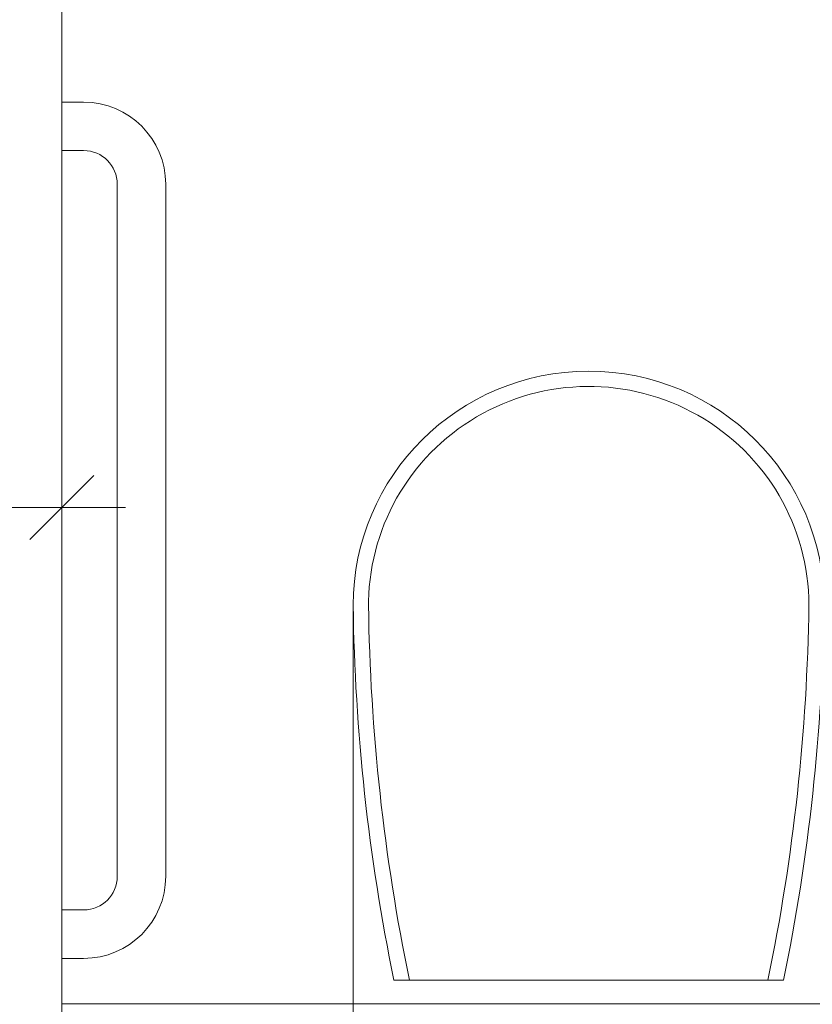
# Model space of a CAD drawing. Header units: millimetres. Extents: x 204754 to 495640, y -178579 to -98814.
# Tile 65 of 179: x 266142 to 266731, y -134425 to -133693. Entities that reach past the tile are written whole.
import ezdxf

# ---------------------------------------------------------------- set-up
doc = ezdxf.new("R2010")
doc.units = ezdxf.units.MM
doc.header["$MEASUREMENT"] = 0
doc.layers.get('0').update_dxf_attribs({"color": 252, "lineweight": 5})
for name, color, linetype, lineweight in [('Nowe_! NAZWY POM_Nr_pióra__19', 252, 'Continuous', 5), ('Nowe_320-W Umeblowanie_Nr_pióra__2', 252, 'Continuous', 5), ('Nowe_Nowe_220(1)-A Ściany zewnętrzne_Nr_pióra__57', 252, 'Continuous', 5), ('P-SANR-FIXT_Nr_pióra__47', 252, 'Continuous', 5)]:
    doc.layers.add(name, color=color, linetype=linetype, lineweight=lineweight)

# ---------------------------------------------------------------- blocks, each defined once
blk = doc.blocks.new('podkład 20251118')
at = {"color": 252, "linetype": 'Continuous', "lineweight": 5}
for p, q in [((266149.98, -134079.45), (266197.48, -134031.95)), ((266197.48, -134031.95), (266149.98, -134079.45)), ((266173.73, -134055.7), (266126.23, -134055.7)), ((266173.73, -134055.7), (266221.23, -134055.7))]:
    blk.add_line(p, q, dxfattribs=at)
at = {"layer": 'Nowe_! NAZWY POM_Nr_pióra__19', "color": 252, "linetype": 'Continuous', "lineweight": 5}
for p, q in [((266173.73, -130964.52), (266173.73, -134424.52)), ((266173.73, -134424.52), (267773.73, -134424.52))]:
    blk.add_line(p, q, dxfattribs=at)
at = {"layer": 'Nowe_320-W Umeblowanie_Nr_pióra__2', "color": 252, "linetype": 'Continuous', "lineweight": 5}
for p, q in [((266390.31, -134128.4), (266390.31, -134484.52)), ((266710.11, -134406.77), (266420.51, -134406.77))]:
    blk.add_line(p, q, dxfattribs=at)
at = {"layer": 'Nowe_320-W Umeblowanie_Nr_pióra__2', "color": 252, "linetype": 'Continuous', "lineweight": 5, "extrusion": (0, 0, -1)}
for centre, major_axis, start_param, end_param in [((266565.31, -134128.4), (175, 0), 3.141593, 6.283185), ((266565.31, -134128.4), (-163.61, 0), -0.015166, 3.141593), ((267891.5, -134108.41), (-1501.32, 0), -0.201367, -0.013398), ((267891.5, -134108.41), (-1489.95, 0), -0.202926, -0.013398), ((265239.13, -134108.41), (1489.95, 0), 0.013398, 0.202926), ((265239.13, -134108.41), (-1501.32, 0), 3.15499, 3.34296)]:
    blk.add_ellipse(centre, major_axis=major_axis, ratio=0.99359, start_param=start_param, end_param=end_param, dxfattribs=at)
at = {"layer": 'Nowe_Nowe_220(1)-A Ściany zewnętrzne_Nr_pióra__57', "color": 252, "linetype": 'Continuous', "lineweight": 5}
blk.add_line((266173.73, -138719.52), (266173.73, -130729.52), dxfattribs=at)
at = {"layer": 'P-SANR-FIXT_Nr_pióra__47', "color": 252, "linetype": 'Continuous', "lineweight": 5}
for p, q in [((266173.73, -133754.67), (266190.02, -133754.67)), ((266173.73, -133754.67), (266190.02, -133754.67)), ((266173.73, -133754.67), (266190.02, -133754.67)), ((266173.73, -133754.67), (266190.02, -133754.67)), ((266190.02, -133790.67), (266173.73, -133790.67)), ((266173.73, -133790.67), (266190.02, -133790.67)), ((266190.02, -133790.67), (266173.73, -133790.67)), ((266173.73, -133790.67), (266190.02, -133790.67)), ((266215.02, -134329.67), (266215.02, -133815.67)), ((266215.02, -134329.67), (266215.02, -133815.67)), ((266215.02, -134329.67), (266215.02, -133815.67)), ((266215.02, -134329.67), (266215.02, -133815.67)), ((266251.02, -133815.67), (266251.02, -134329.67)), ((266251.02, -134329.67), (266251.02, -133815.67)), ((266251.02, -133815.67), (266251.02, -134329.67)), ((266251.02, -134329.67), (266251.02, -133815.67)), ((266173.73, -134354.67), (266190.02, -134354.67)), ((266173.73, -134354.67), (266190.02, -134354.67)), ((266173.73, -134354.67), (266190.02, -134354.67)), ((266173.73, -134354.67), (266190.02, -134354.67)), ((266190.02, -134390.67), (266173.73, -134390.67)), ((266173.73, -134390.67), (266190.02, -134390.67)), ((266190.02, -134390.67), (266173.73, -134390.67)), ((266173.73, -134390.67), (266190.02, -134390.67))]:
    blk.add_line(p, q, dxfattribs=at)
for centre, radius, start, end in [((266190.02, -133815.67), 61, 0, 90), ((266190.02, -133815.67), 61, 0, 90), ((266190.02, -133815.67), 61, 0, 90), ((266190.02, -133815.67), 61, 0, 90), ((266190.02, -133815.67), 25, 0, 90), ((266190.02, -133815.67), 25, 0, 90), ((266190.02, -133815.67), 25, 0, 90), ((266190.02, -133815.67), 25, 0, 90), ((266190.02, -134329.67), 25, 270, 0), ((266190.02, -134329.67), 61, 270, 0), ((266190.02, -134329.67), 61, 270, 0), ((266190.02, -134329.67), 25, 270, 0), ((266190.02, -134329.67), 25, 270, 0), ((266190.02, -134329.67), 61, 270, 0), ((266190.02, -134329.67), 61, 270, 0), ((266190.02, -134329.67), 25, 270, 0)]:
    blk.add_arc(centre, radius, start, end, dxfattribs=at)

msp = doc.modelspace()

# ---------------------------------------------------------------- block references
msp.add_blockref('podkład 20251118', (0, 0))

doc.saveas('drawing.dxf')
